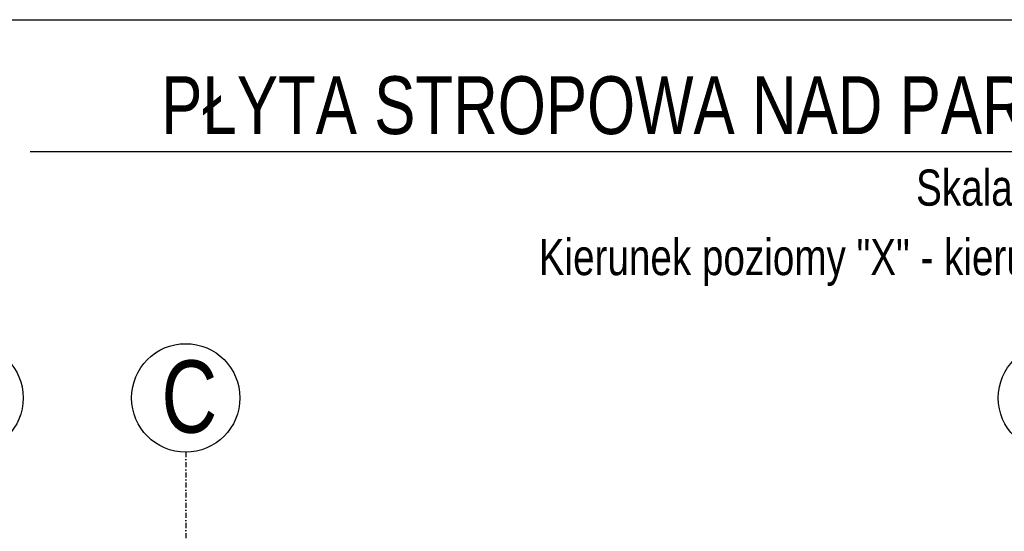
# Model space of a CAD drawing. Header units: millimetres. Extents: x -9392 to -3267, y -12126 to -7155.
# Tile 22 of 31: x -8064 to -7382, y -7509 to -7155. Entities that reach past the tile are written whole.
import ezdxf
from ezdxf.enums import TextEntityAlignment as Align

# ---------------------------------------------------------------- set-up
doc = ezdxf.new("R2010")
doc.units = ezdxf.units.MM
doc.header["$LTSCALE"] = 10
doc.linetypes.add('MO', pattern=[0.7, 0.35, -0.17, 0.01, -0.17])
doc.layers.add('BA_obw', color=230, linetype='Continuous', plot=False)
for name, color, linetype in [('BD_osm', 1, 'MO'), ('BD_txs', 2, 'Continuous'), ('BD_wic', 1, 'Continuous'), ('BZ_sym', 7, 'Continuous'), ('BZ_txg', 3, 'Continuous'), ('BZ_txs', 2, 'Continuous')]:
    doc.layers.add(name, color=color, linetype=linetype)
doc.styles.add('BIKTG', font='bikromsw.shx', dxfattribs={"width": 0.8})
doc.styles.add('BIKTS', font='bikromsw.shx', dxfattribs={"width": 0.8})

# ---------------------------------------------------------------- blocks, each defined once
blk = doc.blocks.new('eoprz')

msp = doc.modelspace()

# ---------------------------------------------------------------- linework, layer by layer
at = {"layer": 'BA_obw'}
msp.add_lwpolyline([(-9392.1, -7155.47), (-4856.59, -7155.47), (-4856.59, -11218.82), (-9392.1, -11218.82)], close=True, dxfattribs=at)
at = {"layer": 'BD_osm'}
msp.add_lwpolyline([(-7948.89, -7454.57), (-7948.89, -10667.02)], dxfattribs=at)
at = {"layer": 'BD_wic'}
for centre in [(-8098.89, -7417.07), (-7948.89, -7417.07), (-7348.89, -7417.07)]:
    msp.add_circle(centre, 37.5, dxfattribs=at)
at = {"layer": 'BZ_txg'}
msp.add_lwpolyline([(-8056.49, -7246.6), (-6688.55, -7246.6)], dxfattribs=at)

# ---------------------------------------------------------------- block references
at = {"layer": 'BZ_sym'}
ref = msp.add_blockref('eoprz', (-7372.69, -7246.6), dxfattribs=at)
ref.add_attrib('Nazwa', 'PŁYTA STROPOWA NAD PARTEREM - ZBROJENIE DOLNE', dxfattribs={"layer": 'BZ_txg', "height": 40, "style": 'BIKTG', "width": 0.8}).set_placement((-7372.69, -7214.6), align=Align.MIDDLE_CENTER)
ref.add_attrib('Skala', 'Skala 1:100', dxfattribs={"layer": 'BZ_txs', "height": 25, "style": 'BIKTS', "width": 0.8}).set_placement((-7372.69, -7271.6), align=Align.MIDDLE_CENTER)

# ---------------------------------------------------------------- texts
at = {"layer": 'BD_txs', "style": 'BIKTS', "width": 0.8}
msp.add_text('C', height=50, dxfattribs=at).set_placement((-7965.7, -7441.13))
at = {"layer": 'BZ_txs', "insert": (-7704.53, -7307.15), "char_height": 25, "width": 724.2451, "attachment_point": 1, "style": 'BIKTS'}
msp.add_mtext('Kierunek poziomy "X" - kierunek główny', dxfattribs=at)

doc.saveas('drawing.dxf')
